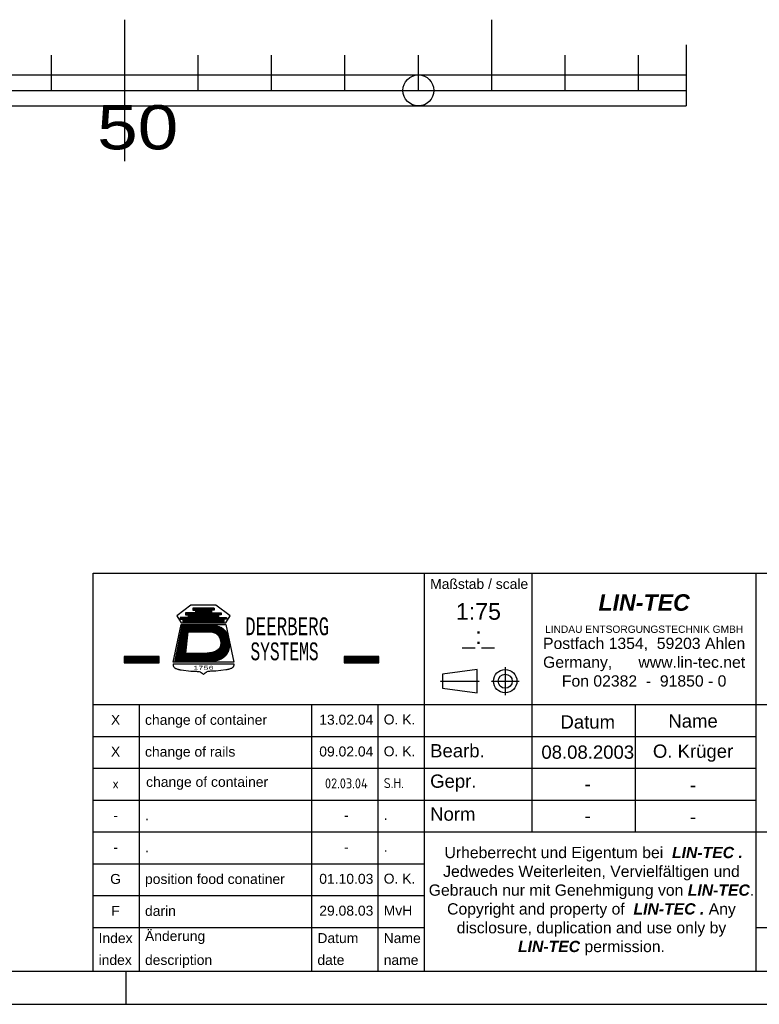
# Model space of a CAD drawing. Header units: millimetres. Extents: x 0 to 62175, y 0 to 44550.
# Tile 33 of 38: x 46720 to 55085, y 0 to 11134. Entities that reach past the tile are written whole.
import ezdxf
from ezdxf.enums import TextEntityAlignment as Align

# ---------------------------------------------------------------- set-up
doc = ezdxf.new("R2010")
doc.units = ezdxf.units.MM
for name, pattern in [('0', [0]), ('10', [0]), ('AM_ISO08W050x2', [9, 6, -0.75, 1.5, -0.75]), ('Amconstr', [9999, 9999, 0]), ('AUSGEZOGEN', [0]), ('SL0', [0]), ('ZS0', [0]), ('ZS2', [0])]:
    doc.linetypes.add(name, pattern=pattern)
for name, color, linetype in [('1', 14, 'Continuous'), ('112', 7, 'Continuous'), ('800', 7, 'Continuous'), ('83-Z6S', 7, 'Continuous'), ('83-ZS0', 7, 'Continuous'), ('83-ZS2', 7, 'Continuous'), ('DT3-0', 1, '10'), ('FORMAT', 3, 'AUSGEZOGEN'), ('SL0-11', 1, '0'), ('STK-10', 1, '0')]:
    doc.layers.add(name, color=color, linetype=linetype)
doc.layers.add('AM_CL', color=1, linetype='Amconstr', lineweight=25)
doc.layers.add('Text 0.25', color=1, linetype='Continuous', lineweight=25)
doc.styles.add('DT3', font='monotxt')
doc.styles.get("Standard").update_dxf_attribs({"font": 'ISOCP.SHX'})
doc.styles.add('Z6S', font='medtext', dxfattribs={"width": 0.75, "height": 2.5})

# ---------------------------------------------------------------- blocks, each defined once
blk = doc.blocks.new('Deerberg-logo1')
at = {"layer": 'SL0-11'}
for p, q in [((23.96, 11.23), (21.27, 11.23)), ((19.03, 4.46), (19.99, 9.17)), ((20.38, 5.58), (23.07, 5.58)), ((18.8, 4.24), (26.42, 4.24))]:
    blk.add_line(p, q, dxfattribs=at)
for points in [[(25.41, 9.39), (25.97, 10.29), (24.18, 11.63), (21.04, 11.63), (19.25, 10.29), (19.81, 9.39), (25.41, 9.39)], [(21.27, 11.23), (21.27, 11), (21.27, 11), (21.6, 11), (21.6, 10.65), (20.37, 10.65), (20.37, 10.42), (20.71, 10.42), (20.71, 10.42), (20.71, 10.06), (19.7, 10.06), (19.7, 9.84), (20.04, 9.84), (20.04, 9.39)], [(23.96, 11.23), (23.96, 11), (23.96, 11), (23.62, 11), (23.62, 10.65), (24.85, 10.65), (24.85, 10.42), (24.52, 10.42), (24.52, 10.42), (24.52, 10.06), (25.52, 10.06), (25.52, 9.84), (25.19, 9.84), (25.19, 9.39)], [(26.42, 4.46), (18.8, 4.46), (19.81, 9.17), (25.41, 9.17), (26.42, 4.46)], [(23.4, 9.17), (23.44, 9.16), (23.48, 9.16), (23.52, 9.16), (23.56, 9.16), (23.6, 9.15), (23.64, 9.15), (23.68, 9.14), (23.72, 9.14), (23.8, 9.13), (23.8, 9.13), (23.84, 9.12), (23.87, 9.12), (23.91, 9.11), (23.93, 9.11), (23.97, 9.1), (23.99, 9.1), (24.02, 9.09), (24.04, 9.09), (24.08, 9.08), (24.08, 9.08), (24.1, 9.07), (24.13, 9.07), (24.16, 9.06), (24.19, 9.05), (24.23, 9.04), (24.27, 9.03), (24.3, 9.02), (24.34, 9), (24.43, 8.97), (24.43, 8.97), (24.51, 8.94), (24.58, 8.92), (24.63, 8.89), (24.69, 8.87), (24.74, 8.85), (24.79, 8.83), (24.83, 8.81), (24.86, 8.79), (24.93, 8.75), (24.93, 8.75), (24.96, 8.73), (24.99, 8.71), (25.02, 8.69), (25.05, 8.67), (25.08, 8.65), (25.11, 8.62), (25.14, 8.6), (25.17, 8.57), (25.22, 8.52), (25.22, 8.52), (25.26, 8.49), (25.29, 8.46), (25.32, 8.43), (25.35, 8.4), (25.38, 8.37), (25.4, 8.34), (25.42, 8.31), (25.44, 8.28), (25.48, 8.23), (25.48, 8.23), (25.49, 8.21), (25.5, 8.2), (25.51, 8.18), (25.52, 8.16), (25.53, 8.15), (25.54, 8.13), (25.55, 8.11), (25.56, 8.09), (25.57, 8.06), (25.57, 8.06), (25.58, 8.03), (25.59, 8.01), (25.6, 7.98), (25.61, 7.96), (25.62, 7.94), (25.63, 7.91), (25.63, 7.89), (25.64, 7.86), (25.65, 7.82), (25.65, 7.82), (25.66, 7.8), (25.66, 7.78), (25.67, 7.77), (25.67, 7.75), (25.68, 7.73), (25.68, 7.7), (25.69, 7.68), (25.69, 7.65), (25.7, 7.59), (25.7, 7.59), (25.71, 7.54), (25.73, 7.49), (25.74, 7.44), (25.74, 7.39), (25.75, 7.34), (25.76, 7.29), (25.77, 7.25), (25.78, 7.2), (25.8, 7.1), (25.8, 7.1), (25.81, 7.04), (25.81, 6.99), (25.82, 6.94), (25.83, 6.9), (25.83, 6.87), (25.83, 6.83), (25.84, 6.8), (25.84, 6.77), (25.85, 6.72), (25.85, 6.72), (25.85, 6.69), (25.85, 6.66), (25.85, 6.63), (25.85, 6.6), (25.85, 6.57), (25.85, 6.54), (25.85, 6.51), (25.85, 6.48), (25.85, 6.42), (25.85, 6.42), (25.84, 6.39), (25.84, 6.35), (25.84, 6.32), (25.84, 6.29), (25.83, 6.26), (25.83, 6.24), (25.83, 6.21), (25.82, 6.18), (25.81, 6.14), (25.81, 6.14), (25.81, 6.11), (25.8, 6.09), (25.8, 6.06), (25.79, 6.04), (25.78, 6.01), (25.78, 5.99), (25.77, 5.96), (25.76, 5.93), (25.74, 5.88), (25.74, 5.88), (25.73, 5.85), (25.72, 5.82), (25.7, 5.79), (25.7, 5.76), (25.68, 5.74), (25.67, 5.71), (25.66, 5.69), (25.65, 5.67), (25.63, 5.63), (25.63, 5.63), (25.63, 5.62), (25.63, 5.62), (25.63, 5.62), (25.63, 5.62), (25.62, 5.62), (25.62, 5.62), (25.62, 5.62), (25.62, 5.61), (25.62, 5.61), (25.62, 5.61), (25.62, 5.61), (25.62, 5.61), (25.62, 5.61), (25.61, 5.6), (25.61, 5.6), (25.61, 5.6), (25.61, 5.6), (25.61, 5.6), (25.61, 5.59), (25.6, 5.58), (25.6, 5.58), (25.6, 5.57), (25.59, 5.56), (25.59, 5.56), (25.58, 5.55), (25.58, 5.54), (25.57, 5.54), (25.57, 5.53), (25.57, 5.52), (25.56, 5.51), (25.56, 5.51), (25.55, 5.49), (25.55, 5.48), (25.54, 5.48), (25.53, 5.47), (25.53, 5.46), (25.53, 5.45), (25.52, 5.45), (25.52, 5.44), (25.52, 5.43), (25.52, 5.43), (25.51, 5.42), (25.5, 5.42), (25.49, 5.41), (25.48, 5.4), (25.48, 5.38), (25.47, 5.37), (25.45, 5.35), (25.44, 5.34), (25.39, 5.29), (25.39, 5.29), (25.37, 5.26), (25.35, 5.24), (25.32, 5.21), (25.3, 5.19), (25.28, 5.17), (25.27, 5.15), (25.25, 5.14), (25.23, 5.12), (25.2, 5.1), (25.2, 5.1), (25.19, 5.08), (25.17, 5.07), (25.15, 5.05), (25.14, 5.04), (25.12, 5.03), (25.1, 5.01), (25.08, 5), (25.06, 4.99), (25.01, 4.96), (25.01, 4.96), (25, 4.95), (24.98, 4.94), (24.96, 4.93), (24.95, 4.91), (24.93, 4.9), (24.91, 4.89), (24.89, 4.88), (24.87, 4.87), (24.83, 4.85), (24.83, 4.85), (24.81, 4.84), (24.78, 4.83), (24.76, 4.81), (24.73, 4.8), (24.71, 4.79), (24.69, 4.78), (24.66, 4.77), (24.64, 4.76), (24.6, 4.74), (24.6, 4.74), (24.59, 4.74), (24.58, 4.74), (24.57, 4.73), (24.55, 4.73), (24.53, 4.72), (24.51, 4.72), (24.49, 4.71), (24.45, 4.7), (24.36, 4.67), (24.36, 4.67), (24.31, 4.66), (24.27, 4.65), (24.23, 4.63), (24.19, 4.62), (24.15, 4.61), (24.11, 4.61), (24.08, 4.6), (24.05, 4.59), (24, 4.58), (24, 4.58), (23.96, 4.57), (23.93, 4.56), (23.89, 4.55), (23.85, 4.55), (23.82, 4.54), (23.78, 4.54), (23.75, 4.53), (23.71, 4.52), (23.63, 4.51), (23.63, 4.51), (23.62, 4.51), (23.6, 4.51), (23.59, 4.51), (23.57, 4.51), (23.55, 4.51), (23.53, 4.5), (23.5, 4.5), (23.48, 4.5), (23.41, 4.49), (23.41, 4.49), (23.36, 4.49), (23.31, 4.49), (23.25, 4.48), (23.2, 4.48), (23.15, 4.47), (23.09, 4.47), (23.04, 4.47), (22.99, 4.47), (22.88, 4.46)], [(20.38, 5.58), (20.7, 8.27), (23.39, 8.27)], [(23.39, 8.27), (23.43, 8.27), (23.47, 8.27), (23.5, 8.27), (23.54, 8.27), (23.58, 8.26), (23.62, 8.26), (23.66, 8.25), (23.7, 8.25), (23.77, 8.23), (23.77, 8.23), (23.8, 8.22), (23.84, 8.21), (23.88, 8.2), (23.91, 8.19), (23.95, 8.18), (23.98, 8.16), (24.02, 8.15), (24.05, 8.13), (24.11, 8.1), (24.11, 8.1), (24.15, 8.08), (24.19, 8.06), (24.22, 8.04), (24.25, 8.02), (24.27, 8), (24.3, 7.98), (24.33, 7.96), (24.35, 7.94), (24.4, 7.9), (24.4, 7.9), (24.41, 7.89), (24.43, 7.87), (24.45, 7.85), (24.46, 7.83), (24.48, 7.8), (24.5, 7.78), (24.52, 7.75), (24.53, 7.72), (24.57, 7.65), (24.57, 7.65), (24.59, 7.62), (24.6, 7.6), (24.62, 7.57), (24.63, 7.54), (24.65, 7.51), (24.66, 7.48), (24.67, 7.45), (24.68, 7.42), (24.71, 7.36), (24.71, 7.36), (24.71, 7.33), (24.72, 7.3), (24.73, 7.26), (24.74, 7.23), (24.75, 7.2), (24.76, 7.16), (24.76, 7.13), (24.77, 7.1), (24.78, 7.03), (24.78, 7.03), (24.78, 6.99), (24.79, 6.96), (24.79, 6.93), (24.79, 6.89), (24.79, 6.86), (24.79, 6.82), (24.79, 6.79), (24.79, 6.76), (24.78, 6.69), (24.78, 6.69), (24.77, 6.64), (24.77, 6.6), (24.76, 6.56), (24.75, 6.53), (24.75, 6.49), (24.74, 6.46), (24.73, 6.43), (24.72, 6.4), (24.71, 6.35), (24.71, 6.35), (24.69, 6.33), (24.67, 6.3), (24.66, 6.27), (24.64, 6.24), (24.62, 6.21), (24.59, 6.19), (24.57, 6.16), (24.54, 6.13), (24.49, 6.07), (24.49, 6.07), (24.46, 6.05), (24.44, 6.03), (24.41, 6), (24.38, 5.98), (24.36, 5.96), (24.32, 5.94), (24.3, 5.92), (24.27, 5.9), (24.21, 5.86), (24.21, 5.86), (24.18, 5.84), (24.14, 5.82), (24.11, 5.8), (24.07, 5.78), (24.04, 5.77), (24.01, 5.75), (23.97, 5.74), (23.94, 5.72), (23.88, 5.7), (23.88, 5.7), (23.86, 5.69), (23.84, 5.69), (23.81, 5.68), (23.78, 5.67), (23.74, 5.67), (23.71, 5.66), (23.66, 5.65), (23.61, 5.64), (23.49, 5.63), (23.49, 5.63), (23.45, 5.62), (23.41, 5.61), (23.36, 5.61), (23.32, 5.6), (23.28, 5.6), (23.24, 5.6), (23.2, 5.59), (23.15, 5.59), (23.07, 5.58)], [(18.8, 4.24), (18.8, 4.19), (18.8, 4.15), (18.8, 4.1), (18.81, 4.05), (18.82, 4.01), (18.84, 3.96), (18.86, 3.92), (18.88, 3.88), (18.93, 3.8), (18.93, 3.8), (18.95, 3.78), (18.98, 3.76), (19.01, 3.73), (19.04, 3.71), (19.07, 3.69), (19.1, 3.67), (19.14, 3.65), (19.17, 3.64), (19.25, 3.61), (19.25, 3.61), (19.34, 3.59), (19.42, 3.56), (19.49, 3.54), (19.55, 3.53), (19.61, 3.51), (19.66, 3.5), (19.7, 3.49), (19.74, 3.48), (19.81, 3.47), (21.04, 3.34), (21.04, 3.34), (21.27, 3.33), (21.46, 3.32), (21.61, 3.32), (21.73, 3.31), (21.84, 3.3), (21.93, 3.29), (22.01, 3.28), (22.08, 3.26), (22.18, 3.23), (22.18, 3.23), (22.23, 3.2), (22.28, 3.17), (22.32, 3.14), (22.37, 3.11), (22.41, 3.08), (22.46, 3.05), (22.5, 3.01), (22.54, 2.97), (22.61, 2.89)], [(26.42, 4.24), (26.43, 4.19), (26.43, 4.15), (26.42, 4.1), (26.42, 4.05), (26.4, 4.01), (26.39, 3.96), (26.37, 3.92), (26.35, 3.88), (26.3, 3.8), (26.3, 3.8), (26.27, 3.78), (26.25, 3.76), (26.22, 3.73), (26.19, 3.71), (26.16, 3.69), (26.13, 3.67), (26.09, 3.65), (26.05, 3.64), (25.97, 3.61), (25.97, 3.61), (25.88, 3.59), (25.81, 3.56), (25.74, 3.54), (25.68, 3.53), (25.62, 3.51), (25.57, 3.5), (25.52, 3.49), (25.48, 3.48), (25.41, 3.47), (24.18, 3.34), (24.18, 3.34), (23.95, 3.33), (23.77, 3.32), (23.62, 3.32), (23.49, 3.31), (23.39, 3.3), (23.29, 3.29), (23.22, 3.28), (23.15, 3.26), (23.04, 3.23), (23.04, 3.23), (23, 3.2), (22.95, 3.17), (22.9, 3.14), (22.86, 3.11), (22.81, 3.08), (22.77, 3.05), (22.73, 3.01), (22.69, 2.97), (22.61, 2.89)]]:
    blk.add_lwpolyline(points, dxfattribs=at)
at = {"layer": 'STK-10'}
for p, q in [((21.71, 11.18, 0.09), (21.71, 9.44, 0.09)), ((21.8, 9.44, 0.09), (21.8, 11.18, 0.09)), ((21.89, 11.18, 0.09), (21.89, 9.44, 0.09)), ((21.98, 9.44, 0.09), (21.98, 11.18, 0.09)), ((22.07, 11.18, 0.09), (22.07, 9.44, 0.09)), ((22.16, 9.44, 0.09), (22.16, 11.18, 0.09)), ((22.25, 11.18, 0.09), (22.25, 9.44, 0.09)), ((22.34, 9.44, 0.09), (22.34, 11.18, 0.09)), ((22.42, 11.18, 0.09), (22.42, 9.44, 0.09)), ((22.51, 9.44, 0.09), (22.51, 11.18, 0.09)), ((22.6, 11.18, 0.09), (22.6, 9.44, 0.09)), ((22.69, 9.44, 0.09), (22.69, 11.18, 0.09)), ((22.78, 11.18, 0.09), (22.78, 9.44, 0.09)), ((22.87, 9.44, 0.09), (22.87, 11.18, 0.09)), ((22.96, 11.18, 0.09), (22.96, 9.44, 0.09)), ((23.05, 9.44, 0.09), (23.05, 11.18, 0.09)), ((23.14, 11.18, 0.09), (23.14, 9.44, 0.09)), ((23.23, 9.44, 0.09), (23.23, 11.18, 0.09)), ((23.32, 11.18, 0.09), (23.32, 9.44, 0.09)), ((23.41, 9.44, 0.09), (23.41, 11.18, 0.09)), ((23.5, 11.18, 0.09), (23.5, 9.44, 0.09)), ((19.83, 9.88, 0.09), (19.83, 10.02, 0.09)), ((19.92, 10.02, 0.09), (19.92, 9.88, 0.09)), ((20.01, 9.88, 0.09), (20.01, 10.02, 0.09)), ((20.1, 10.02, 0.09), (20.1, 9.44, 0.09)), ((20.18, 9.44, 0.09), (20.18, 10.02, 0.09)), ((20.27, 10.02, 0.09), (20.27, 9.44, 0.09)), ((20.36, 9.44, 0.09), (20.36, 10.02, 0.09)), ((20.81, 10.6, 0.09), (20.81, 9.44, 0.09)), ((20.9, 9.44, 0.09), (20.9, 10.6, 0.09)), ((20.99, 10.6, 0.09), (20.99, 9.44, 0.09)), ((21.08, 9.44, 0.09), (21.08, 10.6, 0.09)), ((21.17, 10.6, 0.09), (21.17, 9.44, 0.09)), ((21.26, 9.44, 0.09), (21.26, 10.6, 0.09)), ((23.95, 9.44, 0.09), (23.95, 10.6, 0.09)), ((24.04, 10.6, 0.09), (24.04, 9.44, 0.09)), ((24.13, 9.44, 0.09), (24.13, 10.6, 0.09)), ((24.22, 10.6, 0.09), (24.22, 9.44, 0.09)), ((24.31, 9.44, 0.09), (24.31, 10.6, 0.09)), ((24.4, 10.6, 0.09), (24.4, 9.44, 0.09)), ((24.84, 9.44, 0.09), (24.84, 10.02, 0.09)), ((24.93, 10.02, 0.09), (24.93, 9.44, 0.09)), ((25.02, 9.44, 0.09), (25.02, 10.02, 0.09)), ((25.11, 10.02, 0.09), (25.11, 9.44, 0.09)), ((25.2, 9.88, 0.09), (25.2, 10.02, 0.09)), ((25.29, 10.02, 0.09), (25.29, 9.88, 0.09)), ((25.38, 9.88, 0.09), (25.38, 10.02, 0.09)), ((25.47, 10.02, 0.09), (25.47, 9.88, 0.09)), ((19.08, 4.51, 0.09), (20.03, 9.12, 0.09)), ((20.01, 9.02, 0.09), (20.01, 4.51, 0.09)), ((20.03, 9.12, 0.09), (23.39, 9.12, 0.09)), ((20.1, 4.51, 0.09), (20.1, 9.12, 0.09)), ((20.18, 9.12, 0.09), (20.18, 4.51, 0.09)), ((20.27, 4.51, 0.09), (20.27, 9.12, 0.09)), ((20.36, 9.12, 0.09), (20.36, 5.85, 0.09)), ((20.45, 6.59, 0.09), (20.45, 9.12, 0.09)), ((20.54, 9.12, 0.09), (20.54, 7.33, 0.09)), ((20.63, 8.07, 0.09), (20.63, 9.12, 0.09)), ((20.72, 9.12, 0.09), (20.72, 8.32, 0.09)), ((20.81, 8.32, 0.09), (20.81, 9.12, 0.09)), ((20.9, 9.12, 0.09), (20.9, 8.32, 0.09)), ((20.99, 8.32, 0.09), (20.99, 9.12, 0.09)), ((21.08, 9.12, 0.09), (21.08, 8.32, 0.09)), ((21.17, 8.32, 0.09), (21.17, 9.12, 0.09)), ((21.26, 9.12, 0.09), (21.26, 8.32, 0.09)), ((21.35, 8.32, 0.09), (21.35, 9.12, 0.09)), ((21.44, 9.12, 0.09), (21.44, 8.32, 0.09)), ((21.53, 8.32, 0.09), (21.53, 9.12, 0.09)), ((21.62, 9.12, 0.09), (21.62, 8.32, 0.09)), ((21.71, 8.32, 0.09), (21.71, 9.12, 0.09)), ((21.8, 9.12, 0.09), (21.8, 8.32, 0.09)), ((21.89, 8.32, 0.09), (21.89, 9.12, 0.09)), ((21.98, 9.12, 0.09), (21.98, 8.32, 0.09)), ((22.07, 8.32, 0.09), (22.07, 9.12, 0.09)), ((22.16, 9.12, 0.09), (22.16, 8.32, 0.09)), ((22.25, 8.32, 0.09), (22.25, 9.12, 0.09)), ((22.34, 9.12, 0.09), (22.34, 8.32, 0.09)), ((22.42, 8.32, 0.09), (22.42, 9.12, 0.09)), ((22.51, 9.12, 0.09), (22.51, 8.32, 0.09)), ((22.6, 8.32, 0.09), (22.6, 9.12, 0.09)), ((22.69, 9.12, 0.09), (22.69, 8.32, 0.09)), ((22.78, 8.32, 0.09), (22.78, 9.12, 0.09)), ((22.87, 9.12, 0.09), (22.87, 8.32, 0.09)), ((22.96, 8.32, 0.09), (22.96, 9.12, 0.09)), ((23.05, 9.12, 0.09), (23.05, 8.32, 0.09)), ((23.14, 8.32, 0.09), (23.14, 9.12, 0.09)), ((23.23, 9.12, 0.09), (23.23, 8.32, 0.09)), ((23.32, 8.32, 0.09), (23.32, 9.12, 0.09)), ((23.39, 9.12, 0.09), (23.81, 9.08, 0.09)), ((23.41, 9.12, 0.09), (23.41, 8.31, 0.09)), ((23.5, 8.3, 0.09), (23.5, 9.11, 0.09)), ((23.59, 9.1, 0.09), (23.59, 8.3, 0.09)), ((23.68, 8.29, 0.09), (23.68, 9.09, 0.09)), ((23.77, 9.08, 0.09), (23.77, 8.28, 0.09)), ((23.81, 9.08, 0.09), (24.01, 9.05, 0.09)), ((23.86, 8.25, 0.09), (23.86, 9.07, 0.09)), ((23.95, 9.06, 0.09), (23.95, 8.22, 0.09)), ((24.01, 9.05, 0.09), (24.28, 8.97, 0.09)), ((24.04, 8.19, 0.09), (24.04, 9.04, 0.09)), ((24.13, 9.02, 0.09), (24.13, 8.14, 0.09)), ((24.22, 8.09, 0.09), (24.22, 8.99, 0.09)), ((24.28, 8.97, 0.09), (24.72, 8.81, 0.09)), ((24.31, 8.97, 0.09), (24.31, 8.03, 0.09)), ((24.4, 7.95, 0.09), (24.4, 8.93, 0.09)), ((24.49, 8.9, 0.09), (24.49, 7.86, 0.09)), ((24.58, 7.73, 0.09), (24.58, 8.86, 0.09)), ((24.66, 8.83, 0.09), (24.66, 7.56, 0.09)), ((24.72, 8.81, 0.09), (25.01, 8.65, 0.09)), ((24.75, 7.32, 0.09), (24.75, 8.79, 0.09)), ((24.84, 8.74, 0.09), (24.84, 4.91, 0.09)), ((24.93, 4.97, 0.09), (24.93, 8.69, 0.09)), ((19.74, 4.51, 0.09), (19.74, 7.71, 0.09)), ((19.83, 8.15, 0.09), (19.83, 4.51, 0.09)), ((19.92, 4.51, 0.09), (19.92, 8.58, 0.09)), ((20.33, 5.54, 0.09), (20.66, 8.32, 0.09)), ((20.66, 8.32, 0.09), (23.39, 8.32, 0.09)), ((23.39, 8.32, 0.09), (23.77, 8.28, 0.09)), ((23.77, 8.28, 0.09), (24.02, 8.2, 0.09)), ((24.02, 8.2, 0.09), (24.23, 8.09, 0.09)), ((24.23, 8.09, 0.09), (24.45, 7.92, 0.09)), ((24.45, 7.92, 0.09), (24.58, 7.72, 0.09)), ((24.58, 7.72, 0.09), (24.71, 7.47, 0.09)), ((24.71, 7.47, 0.09), (24.8, 7.17, 0.09)), ((25.01, 8.65, 0.09), (25.32, 8.36, 0.09)), ((25.02, 8.63, 0.09), (25.02, 5.02, 0.09)), ((25.11, 5.09, 0.09), (25.11, 8.55, 0.09)), ((25.2, 8.47, 0.09), (25.2, 5.17, 0.09)), ((25.29, 5.25, 0.09), (25.29, 8.39, 0.09)), ((25.32, 8.36, 0.09), (25.47, 8.15, 0.09)), ((25.38, 8.28, 0.09), (25.38, 5.35, 0.09)), ((25.47, 5.46, 0.09), (25.47, 8.16, 0.09)), ((25.47, 8.15, 0.09), (25.61, 7.83, 0.09)), ((25.56, 7.94, 0.09), (25.56, 5.6, 0.09)), ((25.61, 7.83, 0.09), (25.66, 7.57, 0.09)), ((25.65, 5.79, 0.09), (25.65, 7.62, 0.09)), ((25.66, 7.57, 0.09), (25.73, 7.24, 0.09)), ((19.47, 6.39, 0.09), (19.47, 4.51, 0.09)), ((19.56, 4.51, 0.09), (19.56, 6.83, 0.09)), ((19.65, 7.27, 0.09), (19.65, 4.51, 0.09)), ((24.71, 6.27, 0.09), (24.49, 6.02, 0.09)), ((24.66, 6.22, 0.09), (24.66, 4.83, 0.09)), ((24.79, 6.47, 0.09), (24.71, 6.27, 0.09)), ((24.75, 4.86, 0.09), (24.75, 6.39, 0.09)), ((24.83, 6.81, 0.09), (24.79, 6.47, 0.09)), ((24.8, 7.17, 0.09), (24.83, 6.81, 0.09)), ((25.73, 7.24, 0.09), (25.78, 6.9, 0.09)), ((25.78, 6.2, 0.09), (25.73, 5.98, 0.09)), ((25.74, 7.15, 0.09), (25.74, 6.04, 0.09)), ((25.78, 6.9, 0.09), (25.81, 6.6, 0.09)), ((25.81, 6.6, 0.09), (25.78, 6.2, 0.09)), ((17.04, 5.18, 0.09), (12.65, 5.18, 0.09)), ((12.65, 5.18, 0.09), (12.65, 4.38, 0.09)), ((12.71, 5.18, 0.09), (12.71, 4.38, 0.09)), ((12.8, 4.38, 0.09), (12.8, 5.18, 0.09)), ((12.89, 5.18, 0.09), (12.89, 4.38, 0.09)), ((12.98, 4.38, 0.09), (12.98, 5.18, 0.09)), ((13.07, 5.18, 0.09), (13.07, 4.38, 0.09)), ((13.16, 4.38, 0.09), (13.16, 5.18, 0.09)), ((13.25, 5.18, 0.09), (13.25, 4.38, 0.09)), ((13.34, 4.38, 0.09), (13.34, 5.18, 0.09)), ((13.43, 5.18, 0.09), (13.43, 4.38, 0.09)), ((13.52, 4.38, 0.09), (13.52, 5.18, 0.09)), ((13.61, 5.18, 0.09), (13.61, 4.38, 0.09)), ((13.7, 4.38, 0.09), (13.7, 5.18, 0.09)), ((13.79, 5.18, 0.09), (13.79, 4.38, 0.09)), ((13.88, 4.38, 0.09), (13.88, 5.18, 0.09)), ((13.97, 5.18, 0.09), (13.97, 4.38, 0.09)), ((14.06, 4.38, 0.09), (14.06, 5.18, 0.09)), ((14.15, 5.18, 0.09), (14.15, 4.38, 0.09)), ((14.24, 4.38, 0.09), (14.24, 5.18, 0.09)), ((14.32, 5.18, 0.09), (14.32, 4.38, 0.09)), ((14.41, 4.38, 0.09), (14.41, 5.18, 0.09)), ((14.5, 5.18, 0.09), (14.5, 4.38, 0.09)), ((14.59, 4.38, 0.09), (14.59, 5.18, 0.09)), ((14.68, 5.18, 0.09), (14.68, 4.38, 0.09)), ((14.77, 4.38, 0.09), (14.77, 5.18, 0.09)), ((14.86, 5.18, 0.09), (14.86, 4.38, 0.09)), ((14.95, 4.38, 0.09), (14.95, 5.18, 0.09)), ((15.04, 5.18, 0.09), (15.04, 4.38, 0.09)), ((15.13, 4.38, 0.09), (15.13, 5.18, 0.09)), ((15.22, 5.18, 0.09), (15.22, 4.38, 0.09)), ((15.31, 4.38, 0.09), (15.31, 5.18, 0.09)), ((15.4, 5.18, 0.09), (15.4, 4.38, 0.09)), ((15.49, 4.38, 0.09), (15.49, 5.18, 0.09)), ((15.58, 5.18, 0.09), (15.58, 4.38, 0.09)), ((15.67, 4.38, 0.09), (15.67, 5.18, 0.09)), ((15.76, 5.18, 0.09), (15.76, 4.38, 0.09)), ((15.85, 4.38, 0.09), (15.85, 5.18, 0.09)), ((15.94, 5.18, 0.09), (15.94, 4.38, 0.09)), ((16.03, 4.38, 0.09), (16.03, 5.18, 0.09)), ((16.12, 5.18, 0.09), (16.12, 4.38, 0.09)), ((16.21, 4.38, 0.09), (16.21, 5.18, 0.09)), ((16.3, 5.18, 0.09), (16.3, 4.38, 0.09)), ((16.39, 4.38, 0.09), (16.39, 5.18, 0.09)), ((16.48, 5.18, 0.09), (16.48, 4.38, 0.09)), ((16.56, 4.38, 0.09), (16.56, 5.18, 0.09)), ((16.65, 5.18, 0.09), (16.65, 4.38, 0.09)), ((16.74, 4.38, 0.09), (16.74, 5.18, 0.09)), ((16.83, 5.18, 0.09), (16.83, 4.38, 0.09)), ((16.92, 4.38, 0.09), (16.92, 5.18, 0.09)), ((17.01, 5.18, 0.09), (17.01, 4.38, 0.09)), ((17.04, 4.38, 0.09), (17.04, 5.18, 0.09)), ((19.2, 4.51, 0.09), (19.2, 5.08, 0.09)), ((19.29, 5.51, 0.09), (19.29, 4.51, 0.09)), ((19.38, 4.51, 0.09), (19.38, 5.95, 0.09)), ((23.07, 5.54, 0.09), (20.33, 5.54, 0.09)), ((20.36, 5.54, 0.09), (20.36, 4.51, 0.09)), ((20.45, 4.51, 0.09), (20.45, 5.54, 0.09)), ((20.54, 5.54, 0.09), (20.54, 4.51, 0.09)), ((20.63, 4.51, 0.09), (20.63, 5.54, 0.09)), ((20.72, 5.54, 0.09), (20.72, 4.51, 0.09)), ((20.81, 4.51, 0.09), (20.81, 5.54, 0.09)), ((20.9, 5.54, 0.09), (20.9, 4.51, 0.09)), ((20.99, 4.51, 0.09), (20.99, 5.54, 0.09)), ((21.08, 5.54, 0.09), (21.08, 4.51, 0.09)), ((21.17, 4.51, 0.09), (21.17, 5.54, 0.09)), ((21.26, 5.54, 0.09), (21.26, 4.51, 0.09)), ((21.35, 4.51, 0.09), (21.35, 5.54, 0.09)), ((21.44, 5.54, 0.09), (21.44, 4.51, 0.09)), ((21.53, 4.51, 0.09), (21.53, 5.54, 0.09)), ((21.62, 5.54, 0.09), (21.62, 4.51, 0.09)), ((21.71, 4.51, 0.09), (21.71, 5.54, 0.09)), ((21.8, 5.54, 0.09), (21.8, 4.51, 0.09)), ((21.89, 4.51, 0.09), (21.89, 5.54, 0.09)), ((21.98, 5.54, 0.09), (21.98, 4.51, 0.09)), ((22.07, 4.51, 0.09), (22.07, 5.54, 0.09)), ((22.16, 5.54, 0.09), (22.16, 4.51, 0.09)), ((22.25, 4.51, 0.09), (22.25, 5.54, 0.09)), ((22.34, 5.54, 0.09), (22.34, 4.51, 0.09)), ((22.42, 4.51, 0.09), (22.42, 5.54, 0.09)), ((22.51, 5.54, 0.09), (22.51, 4.51, 0.09)), ((22.6, 4.52, 0.09), (22.6, 5.54, 0.09)), ((22.69, 5.54, 0.09), (22.69, 4.52, 0.09)), ((22.78, 4.52, 0.09), (22.78, 5.54, 0.09)), ((22.87, 5.54, 0.09), (22.87, 4.52, 0.09)), ((22.96, 4.52, 0.09), (22.96, 5.54, 0.09)), ((23.05, 5.54, 0.09), (23.05, 4.52, 0.09)), ((23.29, 5.56, 0.09), (23.07, 5.54, 0.09)), ((23.07, 5.54, 0.09), (23.07, 5.54, 0.09)), ((23.14, 4.52, 0.09), (23.14, 5.54, 0.09)), ((23.23, 5.55, 0.09), (23.23, 4.52, 0.09)), ((23.67, 5.61, 0.09), (23.29, 5.56, 0.09)), ((23.32, 4.53, 0.09), (23.32, 5.56, 0.09)), ((23.41, 5.57, 0.09), (23.41, 4.54, 0.09)), ((23.5, 4.55, 0.09), (23.5, 5.59, 0.09)), ((23.59, 5.6, 0.09), (23.59, 4.56, 0.09)), ((23.97, 5.69, 0.09), (23.67, 5.61, 0.09)), ((23.68, 4.57, 0.09), (23.68, 5.61, 0.09)), ((23.77, 5.63, 0.09), (23.77, 4.59, 0.09)), ((23.86, 4.6, 0.09), (23.86, 5.66, 0.09)), ((23.95, 5.68, 0.09), (23.95, 4.62, 0.09)), ((24.25, 5.83, 0.09), (23.97, 5.69, 0.09)), ((24.04, 4.64, 0.09), (24.04, 5.72, 0.09)), ((24.13, 5.77, 0.09), (24.13, 4.66, 0.09)), ((24.22, 4.68, 0.09), (24.22, 5.82, 0.09)), ((24.49, 6.02, 0.09), (24.25, 5.83, 0.09)), ((24.31, 5.88, 0.09), (24.31, 4.71, 0.09)), ((24.4, 4.73, 0.09), (24.4, 5.94, 0.09)), ((24.49, 6.01, 0.09), (24.49, 4.76, 0.09)), ((24.58, 4.79, 0.09), (24.58, 6.12, 0.09)), ((25.02, 5.02, 0.09), (24.77, 4.87, 0.09)), ((25.28, 5.23, 0.09), (25.02, 5.02, 0.09)), ((25.49, 5.48, 0.09), (25.28, 5.23, 0.09)), ((25.62, 5.71, 0.09), (25.49, 5.48, 0.09)), ((25.73, 5.98, 0.09), (25.62, 5.71, 0.09)), ((44.67, 5.18, 0.09), (40.28, 5.18, 0.09)), ((40.28, 5.18, 0.09), (40.28, 4.38, 0.09)), ((40.29, 5.18, 0.09), (40.29, 4.38, 0.09)), ((40.38, 4.38, 0.09), (40.38, 5.18, 0.09)), ((40.47, 5.18, 0.09), (40.47, 4.38, 0.09)), ((40.56, 4.38, 0.09), (40.56, 5.18, 0.09)), ((40.64, 5.18, 0.09), (40.64, 4.38, 0.09)), ((40.73, 4.38, 0.09), (40.73, 5.18, 0.09)), ((40.82, 5.18, 0.09), (40.82, 4.38, 0.09)), ((40.91, 4.38, 0.09), (40.91, 5.18, 0.09)), ((41, 5.18, 0.09), (41, 4.38, 0.09)), ((41.09, 4.38, 0.09), (41.09, 5.18, 0.09)), ((41.18, 5.18, 0.09), (41.18, 4.38, 0.09)), ((41.27, 4.38, 0.09), (41.27, 5.18, 0.09)), ((41.36, 5.18, 0.09), (41.36, 4.38, 0.09)), ((41.45, 4.38, 0.09), (41.45, 5.18, 0.09)), ((41.54, 5.18, 0.09), (41.54, 4.38, 0.09)), ((41.63, 4.38, 0.09), (41.63, 5.18, 0.09)), ((41.72, 5.18, 0.09), (41.72, 4.38, 0.09)), ((41.81, 4.38, 0.09), (41.81, 5.18, 0.09)), ((41.9, 5.18, 0.09), (41.9, 4.38, 0.09)), ((41.99, 4.38, 0.09), (41.99, 5.18, 0.09)), ((42.08, 5.18, 0.09), (42.08, 4.38, 0.09)), ((42.17, 4.38, 0.09), (42.17, 5.18, 0.09)), ((42.26, 5.18, 0.09), (42.26, 4.38, 0.09)), ((42.35, 4.38, 0.09), (42.35, 5.18, 0.09)), ((42.44, 5.18, 0.09), (42.44, 4.38, 0.09)), ((42.53, 4.38, 0.09), (42.53, 5.18, 0.09)), ((42.62, 5.18, 0.09), (42.62, 4.38, 0.09)), ((42.71, 4.38, 0.09), (42.71, 5.18, 0.09)), ((42.8, 5.18, 0.09), (42.8, 4.38, 0.09)), ((42.88, 4.38, 0.09), (42.88, 5.18, 0.09)), ((42.97, 5.18, 0.09), (42.97, 4.38, 0.09)), ((43.06, 4.38, 0.09), (43.06, 5.18, 0.09)), ((43.15, 5.18, 0.09), (43.15, 4.38, 0.09)), ((43.24, 4.38, 0.09), (43.24, 5.18, 0.09)), ((43.33, 5.18, 0.09), (43.33, 4.38, 0.09)), ((43.42, 4.38, 0.09), (43.42, 5.18, 0.09)), ((43.51, 5.18, 0.09), (43.51, 4.38, 0.09)), ((43.6, 4.38, 0.09), (43.6, 5.18, 0.09)), ((43.69, 5.18, 0.09), (43.69, 4.38, 0.09)), ((43.78, 4.38, 0.09), (43.78, 5.18, 0.09)), ((43.87, 5.18, 0.09), (43.87, 4.38, 0.09)), ((43.96, 4.38, 0.09), (43.96, 5.18, 0.09)), ((44.05, 5.18, 0.09), (44.05, 4.38, 0.09)), ((44.14, 4.38, 0.09), (44.14, 5.18, 0.09)), ((44.23, 5.18, 0.09), (44.23, 4.38, 0.09)), ((44.32, 4.38, 0.09), (44.32, 5.18, 0.09)), ((44.41, 5.18, 0.09), (44.41, 4.38, 0.09)), ((44.5, 4.38, 0.09), (44.5, 5.18, 0.09)), ((44.59, 5.18, 0.09), (44.59, 4.38, 0.09)), ((44.67, 4.38, 0.09), (44.67, 5.18, 0.09)), ((12.65, 4.38, 0.09), (17.04, 4.38, 0.09)), ((23.15, 4.52, 0.09), (19.08, 4.51, 0.09)), ((19.11, 4.64, 0.09), (19.11, 4.51, 0.09)), ((23.62, 4.56, 0.09), (23.15, 4.52, 0.09)), ((24.08, 4.64, 0.09), (23.62, 4.56, 0.09)), ((24.53, 4.77, 0.09), (24.08, 4.64, 0.09)), ((24.77, 4.87, 0.09), (24.53, 4.77, 0.09)), ((40.28, 4.38, 0.09), (44.67, 4.38, 0.09))]:
    blk.add_line(p, q, dxfattribs=at)
at = {"layer": 'STK-10', "elevation": 0.09}
for points in [[(20.08, 9.44), (25.14, 9.44), (25.14, 9.88), (25.48, 9.88), (25.48, 10.02), (24.47, 10.02), (24.47, 10.47), (24.81, 10.47), (24.81, 10.6), (23.58, 10.6), (23.58, 11.05), (23.91, 11.05), (23.91, 11.18), (21.31, 11.18), (21.31, 11.05), (21.65, 11.05), (21.65, 10.6), (20.42, 10.6), (20.42, 10.47), (20.75, 10.47), (20.75, 10.02), (19.75, 10.02), (19.75, 9.88), (20.08, 9.88), (20.08, 9.44)], [(21.35, 11.18), (21.35, 11.05)], [(21.44, 11.05), (21.44, 11.18)], [(21.53, 11.18), (21.53, 11.05)], [(21.62, 11.05), (21.62, 11.18)], [(23.59, 11.05), (23.59, 11.18)], [(23.68, 11.18), (23.68, 11.05)], [(23.77, 11.05), (23.77, 11.18)], [(23.86, 11.18), (23.86, 11.05)], [(20.45, 10.6), (20.45, 10.47)], [(20.45, 10.02), (20.45, 9.44)], [(20.54, 10.47), (20.54, 10.6)], [(20.54, 9.44), (20.54, 10.02)], [(20.63, 10.6), (20.63, 10.47)], [(20.63, 10.02), (20.63, 9.44)], [(20.72, 10.47), (20.72, 10.6)], [(20.72, 9.44), (20.72, 10.02)], [(21.35, 10.6), (21.35, 9.44)], [(21.44, 9.44), (21.44, 10.6)], [(21.53, 10.6), (21.53, 9.44)], [(21.62, 9.44), (21.62, 10.6)], [(23.59, 9.44), (23.59, 10.6)], [(23.68, 10.6), (23.68, 9.44)], [(23.77, 9.44), (23.77, 10.6)], [(23.86, 10.6), (23.86, 9.44)], [(24.49, 10.47), (24.49, 10.6)], [(24.49, 9.44), (24.49, 10.02)], [(24.58, 10.6), (24.58, 10.47)], [(24.58, 10.02), (24.58, 9.44)], [(24.66, 10.47), (24.66, 10.6)], [(24.66, 9.44), (24.66, 10.02)], [(24.75, 10.6), (24.75, 10.47)], [(24.75, 10.02), (24.75, 9.44)]]:
    blk.add_lwpolyline(points, dxfattribs=at)
at = {"layer": 'DT3-0', "style": 'DT3'}
for s, height, oblique, width, p in [('DEERBERG', 2.24, 0.003, 0.68, (33.13, 8.96, 627244.8)), ('1756', 0.493, 0.004, 1.5, (22.61, 3.75, 584640))]:
    blk.add_text(s, height=height, dxfattribs=dict(at, oblique=oblique, width=width)).set_placement(p, align=Align.MIDDLE_CENTER)
at = {"layer": 'DT3-0', "style": 'DT3', "oblique": 0.003, "width": 0.631}
blk.add_text('SYSTEMS', height=2.24, dxfattribs=at).set_placement((28.52, 5.81, 627244.8), align=Align.MIDDLE_LEFT)

msp = doc.modelspace()

# ---------------------------------------------------------------- linework, layer by layer
for p, q in [((54256.224, 10848.942), (54256.224, 10159.069)), ((47550, 4875), (61800, 4875)), ((47550, 375), (47550, 4875)), ((51894.821, 3785.981), (51500.567, 3733.061)), ((51894.821, 3521.381), (51894.821, 3785.981)), ((51500.567, 3733.061), (51500.567, 3574.301)), ((51500.567, 3574.301), (51894.821, 3521.381)), ((47550, 375), (61800, 375))]:
    msp.add_line(p, q)
at = {"color": 1}
for p, q in [((51300, 375), (51300, 4875)), ((52515, 1950), (52515, 4875)), ((55050, 375), (55050, 4875)), ((47550, 3390), (51300, 3390)), ((48075, 375), (48075, 3390)), ((50025, 375), (50025, 3390)), ((50775, 375), (50775, 3390)), ((51300, 3390), (61800, 3390)), ((53685, 1950), (53685, 3390)), ((47550, 3030), (51300, 3030)), ((51300, 3030), (55050, 3030)), ((47550, 2670), (51300, 2670)), ((51300, 2670), (55050, 2670)), ((47550, 2310), (51300, 2310)), ((51300, 2310), (55050, 2310)), ((47550, 1950), (51300, 1950)), ((51300, 1950), (61800, 1950)), ((47550, 1590), (51300, 1590)), ((47550, 1230), (51300, 1230)), ((47550, 870), (51300, 870)), ((55050, 870), (61800, 870))]:
    msp.add_line(p, q, dxfattribs=at)
for radius in [132.3, 79.38]:
    msp.add_circle((52211.092, 3653.681), radius)
at = {"layer": '112', "color": 2, "linetype": 'SL0'}
msp.add_circle((51228.75, 10334.075), 175, dxfattribs=at)
at = {"layer": '800', "color": 7, "linetype": 'ZS0'}
for points in [[(33498.753, 10509.075), (54256.224, 10509.075)], [(33498.753, 10159.069), (54256.224, 10159.069)]]:
    msp.add_lwpolyline(points, dxfattribs=at)
at = {"layer": '83-ZS0', "color": 7, "linetype": 'ZS0'}
for points in [[(47908.752, 9534.075), (47908.752, 11134.075)], [(52058.752, 10334.075), (52058.752, 11134.075)], [(47078.75, 10334.075), (47078.75, 10734.075)], [(48738.751, 10334.075), (48738.751, 10734.075)], [(49568.75, 10334.075), (49568.75, 10734.075)], [(50398.752, 10334.075), (50398.752, 10734.075)], [(51228.75, 10334.075), (51228.75, 10734.075)], [(52888.751, 10334.075), (52888.751, 10734.075)], [(53718.75, 10334.075), (53718.75, 10734.075)]]:
    msp.add_lwpolyline(points, dxfattribs=at)
at = {"layer": '83-ZS2', "color": 7, "linetype": 'ZS2'}
msp.add_lwpolyline([(33498.753, 10334.075), (54256.224, 10334.075)], dxfattribs=at)
at = {"layer": 'AM_CL', "color": 4, "linetype": 'AM_ISO08W050x2', "ltscale": 0.2}
for p, q in [((52211.092, 3812.441), (52211.092, 3494.921)), ((52052.332, 3653.681), (52369.852, 3653.681))]:
    msp.add_line(p, q, dxfattribs=at)
at = {"layer": 'AM_CL', "color": 4, "linetype": 'AM_ISO08W050x2', "ltscale": 0.5}
msp.add_line((51474.107, 3653.681), (51921.281, 3653.681), dxfattribs=at)
at = {"layer": 'FORMAT', "color": 1, "linetype": 'AUSGEZOGEN'}
msp.add_line((375, 375), (47550, 375), dxfattribs=at)
at = {"layer": 'FORMAT', "color": 3, "linetype": 'AUSGEZOGEN'}
for p, q in [((47925, 0), (47925, 375)), ((0, 0), (62175, 0))]:
    msp.add_line(p, q, dxfattribs=at)

# ---------------------------------------------------------------- block references
at = {"layer": '1', "linetype": 'Continuous', "xscale": 90, "yscale": 90, "zscale": 90.00000000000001}
msp.add_blockref('Deerberg-logo1', (46763.055, 3468.236, -8.064), dxfattribs=at)

# ---------------------------------------------------------------- texts
at = {"layer": '83-Z6S', "color": 3, "style": 'Z6S', "width": 0.740385}
msp.add_text('50  ', height=500, dxfattribs=at).set_placement((47596.252, 9667.575), (48971.252, 9667.575), align=Align.FIT)
at = {"layer": 'Text 0.25', "color": 7, "linetype": 'Continuous'}
for s, insert, char_height, width, attachment_point in [('{\\fArial|b0|i0|c0|p34;Maßstab / scale}', (51361.969, 4809.97), 112.5, 1500, 1), ('{\\fArial|b1|i1|c0|p34;LIN-TEC}', (53782.063, 4542.385), 187.5, 2372.25, 5), ('{\\fArial|b0|i0|c0|p34;1:75}', (51908.033, 4441.133), 187.5, 616.5, 5), ('{\\fArial|b0|i0|c0|p34;LINDAU ENTSORGUNGSTECHNIK GMBH \\P\\H1.545x;Postfach 1354,  59203 Ahlen \\PGermany,      www.lin-tec.net\\PFon 02382  -  91850 - 0 }', (53782.063, 3936.865), 82.5, 2372.25, 5), ('{\\fArial|b0|i0|c0|p34;_:_}', (51908.033, 4141.133), 187.5, 616.5, 5), ('{\\fArial|b0|i0|c0|p34;X}', (47804.177, 3216.898), 112.5, 135, 5), ('{\\fArial|b0|i0|c0|p34;change of container}', (48137.031, 3272.845), 112.5, 1804.53437, 1), ('{\\fArial|b0|i0|c0|p34;13.02.04}', (50413.918, 3218.149), 112.5, 654, 5), ('{\\fArial|b0|i0|c0|p34;O. K.}', (50837.031, 3277.316), 112.5, 426.75, 1), ('{\\fArial|b0|i0|c0|p34;Datum}', (53144.327, 3191.928), 150, 1134.75, 5), ('{\\fArial|b0|i0|c0|p34;Name}', (54335.341, 3203.13), 150, 1176.75, 5), ('{\\fArial|b0|i0|c0|p34;X}', (47804.177, 2856.898), 112.5, 135, 5), ('{\\fArial|b0|i0|c0|p34;change of rails}', (48137.031, 2912.845), 112.5, 1804.53437, 1), ('{\\fArial|b0|i0|c0|p34;09.02.04}', (50413.918, 2858.149), 112.5, 654, 5), ('{\\fArial|b0|i0|c0|p34;O. K.}', (50837.031, 2917.316), 112.5, 426.75, 1), ('{\\fArial|b0|i0|c0|p34;Bearb.}', (51361.969, 2942.863), 150, 1125, 1), ('{\\fArial|b0|i0|c0|p34;08.08.2003}', (53144.406, 2850.576), 150, 1134.75, 5), ('{\\fArial|b0|i0|c0|p34;O. Krüger}', (54335.406, 2840.034), 150, 1176.75, 5), ('{\\fArial|b0|i0|c0|p34;change of container}', (48149.641, 2571.49), 112.5, 1866.56566, 1), ('02.03.04', (50413.918, 2498.149), 112.5, 654, 5), ('{\\fArial|b0|i0|c0|p34;Gepr.}', (51361.969, 2598.512), 150, 1125, 1), ('x', (47804.177, 2496.898), 112.5, 135, 5), ('S.H.', (50837.031, 2557.316), 112.5, 426.75, 1), ('{\\fArial|b0|i0|c0|p34;-}', (53144.406, 2490.576), 150, 1134.75, 5), ('{\\fArial|b0|i0|c0|p34;-}', (54335.406, 2480.034), 150, 1176.75, 5), ('{\\fArial|b0|i0|c0|p34;-}', (47804.177, 2136.898), 112.5, 135, 5), ('{\\fArial|b0|i0|c0|p34;-}', (50413.918, 2138.149), 112.5, 654, 5), ('{\\fArial|b0|i0|c0|p34;Norm}', (51361.969, 2226.158), 150, 1125, 1), ('{\\fArial|b0|i0|c0|p34;-}', (53144.406, 2130.576), 150, 1134.75, 5), ('{\\fArial|b0|i0|c0|p34;.}', (48137.031, 2192.845), 112.5, 1804.53437, 1), ('{\\fArial|b0|i0|c0|p34;.}', (50837.031, 2197.316), 112.5, 426.75, 1), ('{\\fArial|b0|i0|c0|p34;-}', (54335.406, 2120.034), 150, 1176.75, 5), ('{\\fArial|b0|i0|c0|p34;-}', (47804.177, 1776.898), 112.5, 135, 5), ('{\\fArial|b0|i0|c0|p34;.}', (48137.031, 1832.845), 112.5, 1804.53437, 1), ('{\\fArial|b0|i0|c0|p34;-}', (50413.918, 1778.149), 112.5, 654, 5), ('{\\fArial|b0|i0|c0|p34;.}', (50837.031, 1837.316), 112.5, 426.75, 1), ('{\\fArial|b0|i0|c0|p34; Urheberrecht und Eigentum bei  \\fArial|b1|i1|c0|p34;LIN-TEC .\\fArial|b0|i0|c0|p34; Jedwedes Weiterleiten, Vervielfältigen und Gebrauch nur mit Genehmigung von \\fArial|b1|i1|c0|p34;LIN-TEC\\fArial|b0|i0|c0|p34;.\\PCopyright and property of  \\fArial|b1|i1|c0|p34;LIN-TEC .\\fArial|b0|i0|c0|p34; Any disclosure, duplication and use only by \\fArial|b1|i1|c0|p34;LIN-TEC\\fArial|b0|i0|c0|p34; permission.}', (53186.448, 1166.079), 127.458438, 3711.8287, 5), ('{\\fArial|b0|i0|c0|p34;G}', (47804.177, 1416.898), 112.5, 135, 5), ('{\\fArial|b0|i0|c0|p34;position food conatiner }', (48137.031, 1472.845), 112.5, 1804.5344, 1), ('{\\fArial|b0|i0|c0|p34;01.10.03}', (50413.918, 1418.149), 112.5, 654, 5), ('{\\fArial|b0|i0|c0|p34;O. K.}', (50837.031, 1477.316), 112.5, 426.75, 1), ('{\\fArial|b0|i0|c0|p34;darin}', (48137.031, 1112.845), 112.5, 1804.5344, 1), ('{\\fArial|b0|i0|c0|p34;29.08.03}', (50413.918, 1058.149), 112.5, 654, 5), ('{\\fArial|b0|i0|c0|p34;MvH}', (50837.031, 1117.316), 112.5, 426.75, 1), ('{\\fArial|b0|i0|c0|p34;F}', (47804.177, 1056.898), 112.5, 135, 5), ('{\\fArial|b0|i0|c0|p34;Index}', (47611.969, 804.97), 112.5, 1500, 1), ('{\\fArial|b0|i0|c0|p34;Änderung}', (48136.969, 828.324), 112.5, 1500, 1), ('{\\fArial|b0|i0|c0|p34;Datum}', (50086.969, 804.97), 112.5, 1500, 1), ('{\\fArial|b0|i0|c0|p34;Name}', (50836.969, 804.97), 112.5, 1500, 1), ('{\\fArial|b0|i0|c0|p34;index}', (47611.969, 557.47), 112.5, 1500, 1), ('{\\fArial|b0|i0|c0|p34;description}', (48136.969, 557.47), 112.5, 1500, 1), ('{\\fArial|b0|i0|c0|p34;date}', (50086.969, 557.47), 112.5, 1500, 1), ('{\\fArial|b0|i0|c0|p34;name}', (50836.969, 557.47), 112.5, 1500, 1)]:
    msp.add_mtext(s, dxfattribs=dict(at, insert=insert, char_height=char_height, width=width, attachment_point=attachment_point))

doc.saveas('drawing.dxf')
